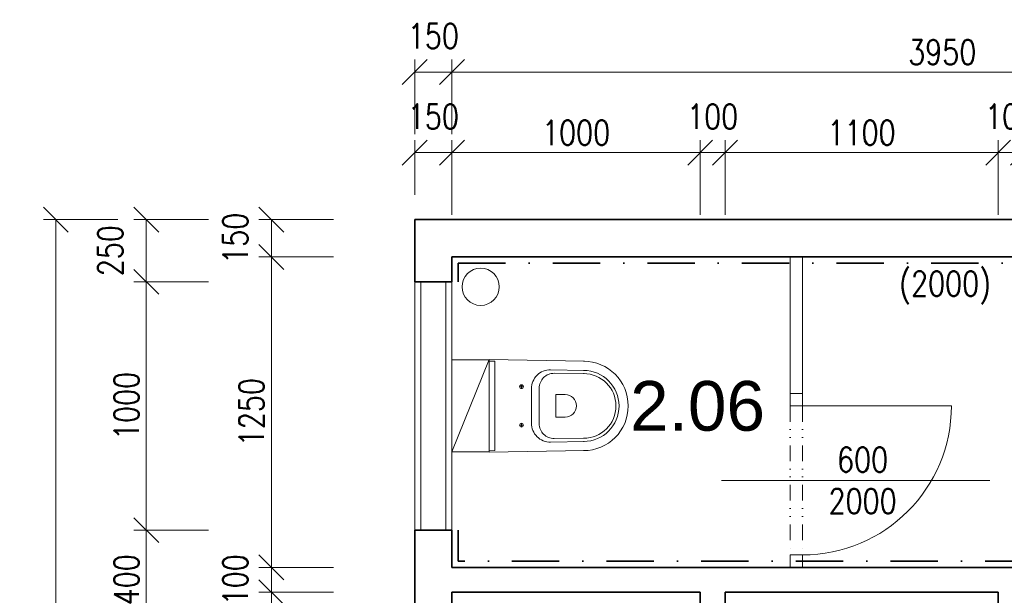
# Model space of a CAD drawing. Header units: millimetres. Extents: x -485339 to 286898, y -1189934 to 1602269.
# Tile 51 of 230: x -76196 to -72230, y -1081185 to -1078867. Entities that reach past the tile are written whole.
import ezdxf

# ---------------------------------------------------------------- set-up
doc = ezdxf.new("R2010")
doc.units = ezdxf.units.MM
doc.header["$LTSCALE"] = 10
doc.linetypes.add('DASHDOT', pattern=[25.4, 12.7, -6.35, 0, -6.35])
doc.linetypes.add('DĚLICÍ2', pattern=[15.875, 6.35, -3.175, 0, -3.175, 0, -3.175])
doc.layers.get('Defpoints').update_dxf_attribs({"lineweight": 0})
for name, color, linetype, lineweight in [('N_dveře', 10, 'Continuous', 18), ('N_ker.dlažba', 10, 'DASHDOT', 35), ('N_popis', 10, 'Continuous', 18), ('N_popis_otvory', 10, 'Continuous', 18), ('St__otvory_dveře', 40, 'Continuous', 18), ('St_kóty', 132, 'Continuous', 18), ('St_otvory_okna', 40, 'Continuous', 18), ('St_plocha_místnosti', 250, 'Continuous', 18), ('St_zařizovací předměty', 252, 'Continuous', 18), ('St_čáry_obrys', 5, 'Continuous', 35), ('St_čáry_plné', 250, 'Continuous', 18), ('ZTI_ST_kanalda', 234, 'Continuous', 18)]:
    doc.layers.add(name, color=color, linetype=linetype, lineweight=lineweight)
doc.styles.add('Andy', font='arial.ttf')
doc.styles.get("Standard").update_dxf_attribs({"font": 'simplex.shx', "width": 0.8})
doc.dimstyles.new('stavebníM50 vnitřní', dxfattribs={"dimtxt": 100, "dimasz": 100, "dimexe": 50, "dimexo": 100, "dimgap": 30, "dimtad": 1, "dimdec": 0, "dimtxsty": 'Standard', "dimblk": 'OBLIQUE', "dimcen": 2.5, "dimclrd": 256, "dimclre": 256, "dimclrt": 256, "dimadec": 0, "dimazin": 0, "dimtfac": 1, "dimtdec": 0, "dimtmove": 2, "dimatfit": 2, "dimldrblk": 'OBLIQUE', "dimfxl": 250, "dimfxlon": 1, "dimlwd": -1, "dimlwe": -1, "dimarcsym": 0})

# ---------------------------------------------------------------- blocks, each defined once
blk = doc.blocks.new('G$C8BC53E9E')
at = {"layer": 'St__otvory_dveře', "color": 0, "ltscale": 2}
for points in [[(50, 0), (0, 0)], [(1250, 0), (650, 0)], [(50, -50), (0, -50)], [(1250, -50), (650, -50)], [(650, -50), (650, -650)]]:
    blk.add_lwpolyline(points, dxfattribs=at)
for points in [[(0, -50), (50, -50), (50, 0), (0, 0)], [(650, -50), (700, -50), (700, 0), (650, 0)]]:
    blk.add_lwpolyline(points, close=True, dxfattribs=at)
at = {"layer": 'St__otvory_dveře', "color": 0, "linetype": 'DĚLICÍ2'}
for points in [[(650, 0), (50, 0)], [(650, -50), (50, -50)]]:
    blk.add_lwpolyline(points, dxfattribs=at)
at = {"layer": 'St__otvory_dveře', "color": 0, "ltscale": 2}
blk.add_arc((650, -50), 600, 180, 270, dxfattribs=at)
blk = doc.blocks.new('A$C013A1A01')
at = {"layer": 'St_zařizovací předměty', "color": 0}
for p, q in [((0, 560), (6.8, 176.7)), ((373.6, 560), (0, 560)), ((6.5, 560.1), (6.9, 537)), ((367.1, 560.1), (366.7, 537)), ((373.6, 560), (366.8, 176.7)), ((366.7, 537), (6.9, 537)), ((109.3, 437.5), (109.3, 422.5)), ((264.3, 437.5), (264.3, 422.5)), ((101.8, 430), (116.8, 430)), ((271.8, 430), (256.8, 430)), ((186.8, 358.5), (115.3, 358.5)), ((186.8, 390), (117.3, 390)), ((186.8, 390), (256.3, 390)), ((186.8, 358.5), (258.3, 358.5)), ((41.4, 312.6), (43.8, 177.4)), ((55.3, 298), (56.4, 177.6)), ((141.4, 291.1), (141.4, 254.2)), ((186.8, 292.1), (142.4, 292.1)), ((186.8, 292.1), (231.2, 292.1)), ((232.2, 291.1), (232.2, 254.2)), ((318.3, 298), (317.2, 177.6)), ((332.3, 312.6), (329.8, 177.4))]:
    blk.add_line(p, q, dxfattribs=at)
blk.add_lwpolyline([(1.8, 560), (371.8, 560), (371.8, 710), (1.8, 710)], close=True, dxfattribs=at)
blk.add_lwpolyline([(1.8, 710), (373.6, 560)], dxfattribs=at)
for centre in [(109.3, 430), (264.3, 430)]:
    blk.add_circle(centre, 7.5, dxfattribs=at)
for centre, radius, start, end in [((117.3, 314), 76, 90, 181.0487), ((115.3, 298.5), 60, 90, 180.5216), ((256.3, 314), 76, 358.9513, 90), ((258.3, 298.5), 60, 359.4784, 90), ((142.4, 291.1), 1, 90, 180), ((231.2, 291.1), 1, 0, 90), ((186.8, 254.2), 45.4, 180, 270), ((186.8, 254.2), 45.4, 270, 0), ((186.8, 180), 180, 180, 270), ((186.8, 180), 143, 180, 270), ((186.8, 180), 130.4, 180, 270), ((186.8, 180), 143, 270, 0), ((186.8, 180), 130.4, 270, 0), ((186.8, 180), 180, 270, 0)]:
    blk.add_arc(centre, radius, start, end, dxfattribs=at)
blk = doc.blocks.new('_OBLIQUE')
at = {"color": 0, "linetype": 'ByBlock'}
blk.add_line((-0.5, -0.5), (0.5, 0.5), dxfattribs=at)
blk = doc.blocks.new('*D6335')
at = {"layer": 'Defpoints', "color": 0}
for p in [(-74454.9, -1079077.9), (-74604.9, -1079672.4), (-74454.9, -1079822.4)]:
    blk.add_point(p, dxfattribs=at)
at = {"layer": 'St_kóty'}
for p, q in [((-74604.9, -1079327.9), (-74604.9, -1079027.9)), ((-74454.9, -1079327.9), (-74454.9, -1079027.9)), ((-74604.9, -1079077.9), (-74454.9, -1079077.9))]:
    blk.add_line(p, q, dxfattribs=at)
at = {"layer": 'St_kóty', "linetype": 'ByBlock', "xscale": 100, "yscale": 100, "zscale": 100, "rotation": 180}
blk.add_blockref('_OBLIQUE', (-74604.9, -1079077.9), dxfattribs=at)
at = {"layer": 'St_kóty', "linetype": 'ByBlock', "xscale": 100, "yscale": 100, "zscale": 100}
blk.add_blockref('_OBLIQUE', (-74454.9, -1079077.9), dxfattribs=at)
at = {"layer": 'St_kóty', "insert": (-74529.9, -1078932.9), "char_height": 100, "attachment_point": 5}
blk.add_mtext('150', dxfattribs=at)
blk = doc.blocks.new('*D6336')
at = {"layer": 'Defpoints', "color": 0}
for p in [(-70504.9, -1079077.9), (-70504.9, -1079672.4), (-74454.9, -1079822.4)]:
    blk.add_point(p, dxfattribs=at)
at = {"layer": 'St_kóty'}
for p, q in [((-74454.9, -1079327.9), (-74454.9, -1079027.9)), ((-70504.9, -1079327.9), (-70504.9, -1079027.9)), ((-74454.9, -1079077.9), (-70504.9, -1079077.9))]:
    blk.add_line(p, q, dxfattribs=at)
at = {"layer": 'St_kóty', "linetype": 'ByBlock', "xscale": 100, "yscale": 100, "zscale": 100, "rotation": 180}
blk.add_blockref('_OBLIQUE', (-74454.9, -1079077.9), dxfattribs=at)
at = {"layer": 'St_kóty', "linetype": 'ByBlock', "xscale": 100, "yscale": 100, "zscale": 100}
blk.add_blockref('_OBLIQUE', (-70504.9, -1079077.9), dxfattribs=at)
at = {"layer": 'St_kóty', "insert": (-72479.9, -1078997.9), "char_height": 100, "attachment_point": 5}
blk.add_mtext('3950', dxfattribs=at)
blk = doc.blocks.new('*D6340')
at = {"layer": 'Defpoints', "color": 0}
for p in [(-74604.9, -1079672.4), (-75182.4, -1079822.4), (-74454.9, -1079822.4)]:
    blk.add_point(p, dxfattribs=at)
at = {"layer": 'St_kóty'}
for p, q in [((-74932.4, -1079672.4), (-75232.4, -1079672.4)), ((-75182.4, -1079672.4), (-75182.4, -1079822.4)), ((-74932.4, -1079822.4), (-75232.4, -1079822.4))]:
    blk.add_line(p, q, dxfattribs=at)
at = {"layer": 'St_kóty', "linetype": 'ByBlock', "xscale": 100, "yscale": 100, "zscale": 100}
for p, rotation in [((-75182.4, -1079672.4), 90), ((-75182.4, -1079822.4), 270)]:
    blk.add_blockref('_OBLIQUE', p, dxfattribs=dict(at, rotation=rotation))
at = {"layer": 'St_kóty', "insert": (-75327.4, -1079747.4), "char_height": 100, "attachment_point": 5, "rotation": 90}
blk.add_mtext('150', dxfattribs=at)
blk = doc.blocks.new('*D6341')
at = {"layer": 'Defpoints', "color": 0}
for p in [(-74454.9, -1079822.4), (-75182.4, -1081072.4), (-74454.9, -1081072.4)]:
    blk.add_point(p, dxfattribs=at)
at = {"layer": 'St_kóty'}
for p, q in [((-74932.4, -1079822.4), (-75232.4, -1079822.4)), ((-75182.4, -1079822.4), (-75182.4, -1081072.4)), ((-74932.4, -1081072.4), (-75232.4, -1081072.4))]:
    blk.add_line(p, q, dxfattribs=at)
at = {"layer": 'St_kóty', "linetype": 'ByBlock', "xscale": 100, "yscale": 100, "zscale": 100}
for p, rotation in [((-75182.4, -1079822.4), 90), ((-75182.4, -1081072.4), 270)]:
    blk.add_blockref('_OBLIQUE', p, dxfattribs=dict(at, rotation=rotation))
at = {"layer": 'St_kóty', "insert": (-75262.4, -1080447.4), "char_height": 100, "attachment_point": 5, "rotation": 90}
blk.add_mtext('1250', dxfattribs=at)
blk = doc.blocks.new('*D6342')
at = {"layer": 'Defpoints', "color": 0}
for p in [(-74454.9, -1081072.4), (-75182.4, -1081172.4), (-74454.9, -1081172.4)]:
    blk.add_point(p, dxfattribs=at)
at = {"layer": 'St_kóty'}
for p, q in [((-74932.4, -1081072.4), (-75232.4, -1081072.4)), ((-75182.4, -1081072.4), (-75182.4, -1081172.4)), ((-74932.4, -1081172.4), (-75232.4, -1081172.4))]:
    blk.add_line(p, q, dxfattribs=at)
at = {"layer": 'St_kóty', "linetype": 'ByBlock', "xscale": 100, "yscale": 100, "zscale": 100}
for p, rotation in [((-75182.4, -1081072.4), 90), ((-75182.4, -1081172.4), 270)]:
    blk.add_blockref('_OBLIQUE', p, dxfattribs=dict(at, rotation=rotation))
at = {"layer": 'St_kóty', "insert": (-75327.4, -1081122.4), "char_height": 100, "attachment_point": 5, "rotation": 90}
blk.add_mtext('100', dxfattribs=at)
blk = doc.blocks.new('*D6343')
at = {"layer": 'Defpoints', "color": 0}
for p in [(-74454.9, -1081172.4), (-75182.4, -1083002.4), (-74454.9, -1083002.4)]:
    blk.add_point(p, dxfattribs=at)
at = {"layer": 'St_kóty'}
for p, q in [((-74932.4, -1081172.4), (-75232.4, -1081172.4)), ((-75182.4, -1081172.4), (-75182.4, -1083002.4)), ((-74932.4, -1083002.4), (-75232.4, -1083002.4))]:
    blk.add_line(p, q, dxfattribs=at)
at = {"layer": 'St_kóty', "linetype": 'ByBlock', "xscale": 100, "yscale": 100, "zscale": 100}
for p, rotation in [((-75182.4, -1081172.4), 90), ((-75182.4, -1083002.4), 270)]:
    blk.add_blockref('_OBLIQUE', p, dxfattribs=dict(at, rotation=rotation))
at = {"layer": 'St_kóty', "insert": (-75262.4, -1082087.4), "char_height": 100, "attachment_point": 5, "rotation": 90}
blk.add_mtext('1830', dxfattribs=at)
blk = doc.blocks.new('*D6351')
at = {"layer": 'Defpoints', "color": 0}
for p in [(-75686.2, -1080922.4), (-74579.9, -1080922.4), (-74604.9, -1081322.4)]:
    blk.add_point(p, dxfattribs=at)
at = {"layer": 'St_kóty'}
for p, q in [((-75436.2, -1080922.4), (-75736.2, -1080922.4)), ((-75686.2, -1081322.4), (-75686.2, -1080922.4)), ((-75436.2, -1081322.4), (-75736.2, -1081322.4))]:
    blk.add_line(p, q, dxfattribs=at)
at = {"layer": 'St_kóty', "linetype": 'ByBlock', "xscale": 100, "yscale": 100, "zscale": 100}
for p, rotation in [((-75686.2, -1080922.4), 90), ((-75686.2, -1081322.4), 270)]:
    blk.add_blockref('_OBLIQUE', p, dxfattribs=dict(at, rotation=rotation))
at = {"layer": 'St_kóty', "insert": (-75766.2, -1081122.4), "char_height": 100, "attachment_point": 5, "rotation": 90}
blk.add_mtext('400', dxfattribs=at)
blk = doc.blocks.new('*D6352')
at = {"layer": 'Defpoints', "color": 0}
for p in [(-75686.2, -1079922.4), (-74579.9, -1079922.4), (-74579.9, -1080922.4)]:
    blk.add_point(p, dxfattribs=at)
at = {"layer": 'St_kóty'}
for p, q in [((-75436.2, -1079922.4), (-75736.2, -1079922.4)), ((-75686.2, -1080922.4), (-75686.2, -1079922.4)), ((-75436.2, -1080922.4), (-75736.2, -1080922.4))]:
    blk.add_line(p, q, dxfattribs=at)
at = {"layer": 'St_kóty', "linetype": 'ByBlock', "xscale": 100, "yscale": 100, "zscale": 100}
for p, rotation in [((-75686.2, -1079922.4), 90), ((-75686.2, -1080922.4), 270)]:
    blk.add_blockref('_OBLIQUE', p, dxfattribs=dict(at, rotation=rotation))
at = {"layer": 'St_kóty', "insert": (-75766.2, -1080422.4), "char_height": 100, "attachment_point": 5, "rotation": 90}
blk.add_mtext('1000', dxfattribs=at)
blk = doc.blocks.new('*D6353')
at = {"layer": 'Defpoints', "color": 0}
for p in [(-75686.2, -1079672.4), (-74604.9, -1079672.4), (-74579.9, -1079922.4)]:
    blk.add_point(p, dxfattribs=at)
at = {"layer": 'St_kóty'}
for p, q in [((-75436.2, -1079672.4), (-75736.2, -1079672.4)), ((-75686.2, -1079922.4), (-75686.2, -1079672.4)), ((-75436.2, -1079922.4), (-75736.2, -1079922.4))]:
    blk.add_line(p, q, dxfattribs=at)
at = {"layer": 'St_kóty', "linetype": 'ByBlock', "xscale": 100, "yscale": 100, "zscale": 100}
for p, rotation in [((-75686.2, -1079672.4), 90), ((-75686.2, -1079922.4), 270)]:
    blk.add_blockref('_OBLIQUE', p, dxfattribs=dict(at, rotation=rotation))
at = {"layer": 'St_kóty', "insert": (-75831.2, -1079797.4), "char_height": 100, "attachment_point": 5, "rotation": 90}
blk.add_mtext('250', dxfattribs=at)
blk = doc.blocks.new('*D6354')
at = {"layer": 'Defpoints', "color": 0}
for p in [(-74604.9, -1079672.4), (-76050.7, -1088652.4), (-74604.9, -1088652.4)]:
    blk.add_point(p, dxfattribs=at)
at = {"layer": 'St_kóty'}
for p, q in [((-75800.7, -1079672.4), (-76100.7, -1079672.4)), ((-76050.7, -1079672.4), (-76050.7, -1088652.4)), ((-75800.7, -1088652.4), (-76100.7, -1088652.4))]:
    blk.add_line(p, q, dxfattribs=at)
at = {"layer": 'St_kóty', "linetype": 'ByBlock', "xscale": 100, "yscale": 100, "zscale": 100}
for p, rotation in [((-76050.7, -1079672.4), 90), ((-76050.7, -1088652.4), 270)]:
    blk.add_blockref('_OBLIQUE', p, dxfattribs=dict(at, rotation=rotation))
at = {"layer": 'St_kóty', "insert": (-76130.7, -1084162.4), "char_height": 100, "attachment_point": 5, "rotation": 90}
blk.add_mtext('8980', dxfattribs=at)
blk = doc.blocks.new('*D6364')
at = {"layer": 'Defpoints', "color": 0}
for p in [(-74454.9, -1079402.3), (-74604.9, -1079672.4), (-74454.9, -1079822.4)]:
    blk.add_point(p, dxfattribs=at)
at = {"layer": 'St_kóty'}
for p, q in [((-74604.9, -1079572.4), (-74604.9, -1079352.3)), ((-74454.9, -1079652.3), (-74454.9, -1079352.3)), ((-74604.9, -1079402.3), (-74454.9, -1079402.3))]:
    blk.add_line(p, q, dxfattribs=at)
at = {"layer": 'St_kóty', "linetype": 'ByBlock', "xscale": 100, "yscale": 100, "zscale": 100, "rotation": 180}
blk.add_blockref('_OBLIQUE', (-74604.9, -1079402.3), dxfattribs=at)
at = {"layer": 'St_kóty', "linetype": 'ByBlock', "xscale": 100, "yscale": 100, "zscale": 100}
blk.add_blockref('_OBLIQUE', (-74454.9, -1079402.3), dxfattribs=at)
at = {"layer": 'St_kóty', "insert": (-74529.9, -1079257.3), "char_height": 100, "attachment_point": 5}
blk.add_mtext('150', dxfattribs=at)
blk = doc.blocks.new('*D6365')
at = {"layer": 'Defpoints', "color": 0}
for p in [(-73454.9, -1079402.3), (-74454.9, -1079822.4), (-73454.9, -1081172.4)]:
    blk.add_point(p, dxfattribs=at)
at = {"layer": 'St_kóty'}
for p, q in [((-74454.9, -1079652.3), (-74454.9, -1079352.3)), ((-73454.9, -1079652.3), (-73454.9, -1079352.3)), ((-74454.9, -1079402.3), (-73454.9, -1079402.3))]:
    blk.add_line(p, q, dxfattribs=at)
at = {"layer": 'St_kóty', "linetype": 'ByBlock', "xscale": 100, "yscale": 100, "zscale": 100, "rotation": 180}
blk.add_blockref('_OBLIQUE', (-74454.9, -1079402.3), dxfattribs=at)
at = {"layer": 'St_kóty', "linetype": 'ByBlock', "xscale": 100, "yscale": 100, "zscale": 100}
blk.add_blockref('_OBLIQUE', (-73454.9, -1079402.3), dxfattribs=at)
at = {"layer": 'St_kóty', "insert": (-73954.9, -1079322.3), "char_height": 100, "attachment_point": 5}
blk.add_mtext('1000', dxfattribs=at)
blk = doc.blocks.new('*D6366')
at = {"layer": 'Defpoints', "color": 0}
for p in [(-73354.9, -1079402.3), (-73454.9, -1081172.4), (-73354.9, -1081172.4)]:
    blk.add_point(p, dxfattribs=at)
at = {"layer": 'St_kóty'}
for p, q in [((-73454.9, -1079652.3), (-73454.9, -1079352.3)), ((-73354.9, -1079652.3), (-73354.9, -1079352.3)), ((-73454.9, -1079402.3), (-73354.9, -1079402.3))]:
    blk.add_line(p, q, dxfattribs=at)
at = {"layer": 'St_kóty', "linetype": 'ByBlock', "xscale": 100, "yscale": 100, "zscale": 100, "rotation": 180}
blk.add_blockref('_OBLIQUE', (-73454.9, -1079402.3), dxfattribs=at)
at = {"layer": 'St_kóty', "linetype": 'ByBlock', "xscale": 100, "yscale": 100, "zscale": 100}
blk.add_blockref('_OBLIQUE', (-73354.9, -1079402.3), dxfattribs=at)
at = {"layer": 'St_kóty', "insert": (-73404.9, -1079257.3), "char_height": 100, "attachment_point": 5}
blk.add_mtext('100', dxfattribs=at)
blk = doc.blocks.new('*D6367')
at = {"layer": 'Defpoints', "color": 0}
for p in [(-72254.9, -1079402.3), (-73354.9, -1081172.4), (-72254.9, -1081172.4)]:
    blk.add_point(p, dxfattribs=at)
at = {"layer": 'St_kóty'}
for p, q in [((-73354.9, -1079652.3), (-73354.9, -1079352.3)), ((-72254.9, -1079652.3), (-72254.9, -1079352.3)), ((-73354.9, -1079402.3), (-72254.9, -1079402.3))]:
    blk.add_line(p, q, dxfattribs=at)
at = {"layer": 'St_kóty', "linetype": 'ByBlock', "xscale": 100, "yscale": 100, "zscale": 100, "rotation": 180}
blk.add_blockref('_OBLIQUE', (-73354.9, -1079402.3), dxfattribs=at)
at = {"layer": 'St_kóty', "linetype": 'ByBlock', "xscale": 100, "yscale": 100, "zscale": 100}
blk.add_blockref('_OBLIQUE', (-72254.9, -1079402.3), dxfattribs=at)
at = {"layer": 'St_kóty', "insert": (-72804.9, -1079322.3), "char_height": 100, "attachment_point": 5}
blk.add_mtext('1100', dxfattribs=at)
blk = doc.blocks.new('*D6368')
at = {"layer": 'Defpoints', "color": 0}
for p in [(-72154.9, -1079402.3), (-72254.9, -1081172.4), (-72154.9, -1081172.4)]:
    blk.add_point(p, dxfattribs=at)
at = {"layer": 'St_kóty'}
for p, q in [((-72254.9, -1079652.3), (-72254.9, -1079352.3)), ((-72154.9, -1079652.3), (-72154.9, -1079352.3)), ((-72254.9, -1079402.3), (-72154.9, -1079402.3))]:
    blk.add_line(p, q, dxfattribs=at)
at = {"layer": 'St_kóty', "linetype": 'ByBlock', "xscale": 100, "yscale": 100, "zscale": 100, "rotation": 180}
blk.add_blockref('_OBLIQUE', (-72254.9, -1079402.3), dxfattribs=at)
at = {"layer": 'St_kóty', "linetype": 'ByBlock', "xscale": 100, "yscale": 100, "zscale": 100}
blk.add_blockref('_OBLIQUE', (-72154.9, -1079402.3), dxfattribs=at)
at = {"layer": 'St_kóty', "insert": (-72204.9, -1079257.3), "char_height": 100, "attachment_point": 5}
blk.add_mtext('100', dxfattribs=at)

msp = doc.modelspace()

# ---------------------------------------------------------------- linework, layer by layer
at = {"layer": 'N_ker.dlažba', "ltscale": 1.5}
for points in [[(-74429.9, -1079922.4), (-74429.9, -1079847.4), (-70529.9, -1079847.4), (-70529.9, -1081047.4), (-70554.9, -1081047.4)], [(-71354.9, -1081047.4), (-74429.9, -1081047.4), (-74429.9, -1080922.4)]]:
    msp.add_lwpolyline(points, dxfattribs=at)
at = {"layer": 'N_popis_otvory'}
msp.add_lwpolyline([(-73369.3, -1080722.4), (-72288, -1080722.4)], dxfattribs=at)
at = {"layer": 'St__otvory_dveře', "ltscale": 2}
msp.add_lwpolyline([(-73042.9, -1081022.4), (-73042.9, -1081072.4)], dxfattribs=at)
msp.add_lwpolyline([(-73042.9, -1081072.4), (-73042.9, -1081072.4), (-73092.9, -1081072.4), (-73092.9, -1081072.4)], close=True, dxfattribs=at)
msp.add_lwpolyline([(-73042.9, -1081072.4), (-73042.9, -1081072.4), (-73092.9, -1081072.4), (-73092.9, -1081072.4)], close=True, dxfattribs=at)
at = {"layer": 'St_otvory_okna', "ltscale": 2}
for points in [[(-74579.9, -1080922.4), (-74579.9, -1079922.4)], [(-74479.9, -1080922.4), (-74479.9, -1079922.4)]]:
    msp.add_lwpolyline(points, dxfattribs=at)
at = {"layer": 'St_čáry_obrys', "ltscale": 2}
for points in [[(-74604.9, -1079672.4), (-74604.9, -1079922.4)], [(-70504.9, -1079672.4), (-74604.9, -1079672.4)], [(-74454.9, -1079822.4), (-74454.9, -1079922.4)], [(-70504.9, -1079822.4), (-74454.9, -1079822.4)], [(-74454.9, -1079922.4), (-74604.9, -1079922.4)], [(-74604.9, -1080922.4), (-74604.9, -1081322.4)], [(-74454.9, -1080922.4), (-74604.9, -1080922.4)], [(-74454.9, -1080922.4), (-74454.9, -1081072.4)], [(-71354.9, -1081072.4), (-74454.9, -1081072.4)], [(-74454.9, -1081172.4), (-74454.9, -1081322.4)], [(-73454.9, -1081172.4), (-74454.9, -1081172.4)], [(-73454.9, -1081172.4), (-73454.9, -1082152.4)], [(-73354.9, -1081172.4), (-73354.9, -1082152.4)], [(-72254.9, -1081172.4), (-73354.9, -1081172.4)], [(-72254.9, -1081172.4), (-72254.9, -1083002.4)]]:
    msp.add_lwpolyline(points, dxfattribs=at)
at = {"layer": 'St_čáry_plné', "ltscale": 2}
for points in [[(-74604.9, -1080922.4), (-74604.9, -1079922.4)], [(-74454.9, -1079922.4), (-74454.9, -1080922.4)]]:
    msp.add_lwpolyline(points, dxfattribs=at)
at = {"layer": 'ZTI_ST_kanalda', "ltscale": 2}
msp.add_circle((-74339.2, -1079942.8), 75, dxfattribs=at)

# ---------------------------------------------------------------- block references
at = {"layer": 'N_dveře', "ltscale": 2, "rotation": 90}
msp.add_blockref('G$C8BC53E9E', (-73092.9, -1081072.4), dxfattribs=at)
at = {"layer": 'St_zařizovací předměty', "ltscale": 0.5, "rotation": 90}
msp.add_blockref('A$C013A1A01', (-73744.9, -1080609.2), dxfattribs=at)

# ---------------------------------------------------------------- texts
at = {"layer": 'N_popis', "width": 0.8}
msp.add_text('(2000)', height=100, dxfattribs=at).set_placement((-72653.5, -1079979.8))
at = {"layer": 'N_popis_otvory', "insert": (-72800.8, -1080722.4), "char_height": 100, "width": 1342.526, "attachment_point": 5}
msp.add_mtext('600\\P2000', dxfattribs=at)
at = {"layer": 'St_plocha_místnosti', "ltscale": 2, "style": 'Andy'}
msp.add_text('2.06', height=200, dxfattribs=at).set_placement((-73737.5, -1080522.1))

# ---------------------------------------------------------------- dimensions: what is measured, and where the dimension line sits
at = {"layer": 'St_kóty'}
for base, p1, p2, picture, middle in [((-74454.9, -1079077.9), (-74604.9, -1079672.4), (-74454.9, -1079822.4), '*D6335', (-74529.9, -1078932.9)), ((-70504.9, -1079077.9), (-74454.9, -1079822.4), (-70504.9, -1079672.4), '*D6336', (-72479.9, -1078997.9)), ((-74454.9, -1079402.3), (-74604.9, -1079672.4), (-74454.9, -1079822.4), '*D6364', (-74529.9, -1079257.3)), ((-73354.9, -1079402.3), (-73454.9, -1081172.4), (-73354.9, -1081172.4), '*D6366', (-73404.9, -1079257.3)), ((-72154.9, -1079402.3), (-72254.9, -1081172.4), (-72154.9, -1081172.4), '*D6368', (-72204.9, -1079257.3)), ((-73454.9, -1079402.3), (-74454.9, -1079822.4), (-73454.9, -1081172.4), '*D6365', (-73954.9, -1079322.3)), ((-72254.9, -1079402.3), (-73354.9, -1081172.4), (-72254.9, -1081172.4), '*D6367', (-72804.9, -1079322.3))]:
    dim = msp.add_linear_dim(base=base, p1=p1, p2=p2, dimstyle='stavebníM50 vnitřní', dxfattribs=at)
    dim.commit()
    dim.dimension.update_dxf_attribs({"geometry": picture, "text_midpoint": middle})
for base, p1, p2, picture, middle in [((-76050.7, -1088652.4), (-74604.9, -1079672.4), (-74604.9, -1088652.4), '*D6354', (-76130.7, -1084162.4)), ((-75686.2, -1079672.4), (-74579.9, -1079922.4), (-74604.9, -1079672.4), '*D6353', (-75831.2, -1079797.4)), ((-75182.4, -1079822.4), (-74604.9, -1079672.4), (-74454.9, -1079822.4), '*D6340', (-75327.4, -1079747.4)), ((-75182.4, -1081072.4), (-74454.9, -1079822.4), (-74454.9, -1081072.4), '*D6341', (-75262.4, -1080447.4)), ((-75686.2, -1079922.4), (-74579.9, -1080922.4), (-74579.9, -1079922.4), '*D6352', (-75766.2, -1080422.4)), ((-75686.2, -1080922.4), (-74604.9, -1081322.4), (-74579.9, -1080922.4), '*D6351', (-75766.2, -1081122.4)), ((-75182.4, -1081172.4), (-74454.9, -1081072.4), (-74454.9, -1081172.4), '*D6342', (-75327.4, -1081122.4)), ((-75182.4, -1083002.4), (-74454.9, -1081172.4), (-74454.9, -1083002.4), '*D6343', (-75262.4, -1082087.4))]:
    dim = msp.add_linear_dim(base=base, p1=p1, p2=p2, angle=90, dimstyle='stavebníM50 vnitřní', dxfattribs=at)
    dim.commit()
    dim.dimension.update_dxf_attribs({"geometry": picture, "text_midpoint": middle})

doc.saveas('drawing.dxf')
